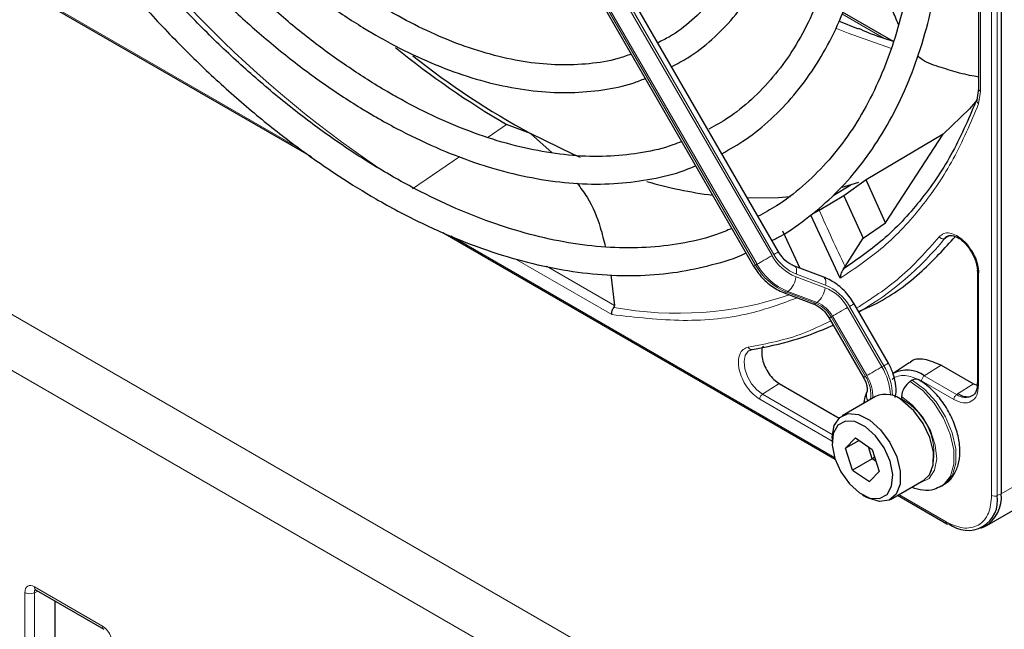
# Paper-space layout 'Blatt2' of a CAD drawing. Header units: millimetres. Extents: x 5 to 418, y 2 to 292.
# Tile 45 of 77: x 126 to 140, y 195 to 204. Entities that reach past the tile are written whole.
import ezdxf

# ---------------------------------------------------------------- set-up
doc = ezdxf.new("R2010")
doc.units = ezdxf.units.MM

psp = doc.layouts.new('Blatt2')

# ---------------------------------------------------------------- linework, layer by layer
at = {"color": 7, "linetype": 'Continuous', "lineweight": 18}
for p, q in [((139.953, 196.926), (139.953, 214.906)), ((140.034, 196.924), (140.034, 214.904)), ((104.718, 211.698), (138.914, 191.957)), ((138.567, 191.348), (104.371, 211.089)), ((139.793, 209.242), (139.793, 202.773)), ((131.978, 208.704), (136.774, 200.398)), ((136.802, 200.414), (132.006, 208.721)), ((131.741, 208.567), (136.537, 200.261)), ((136.557, 200.272), (131.761, 208.579)), ((123.762, 205.51), (129.932, 201.948)), ((138.392, 203.544), (137.785, 203.895)), ((139.793, 202.773), (139.765, 202.592)), ((132.933, 202.294), (132.663, 202.11)), ((132.254, 201.83), (131.572, 201.363)), ((132.123, 200.683), (137.68, 197.475)), ((139.355, 200.686), (139.271, 200.645)), ((134.455, 199.544), (133.048, 200.356)), ((136.537, 200.261), (136.557, 200.272)), ((134.494, 199.676), (133.511, 200.244)), ((137.548, 199.969), (137.127, 200.128)), ((139.764, 200.148), (139.764, 198.521)), ((137.122, 200.092), (137.542, 199.933)), ((137.005, 199.878), (136.985, 199.867)), ((136.985, 199.867), (137.406, 199.707)), ((137.426, 199.719), (137.005, 199.878)), ((137.406, 199.707), (137.426, 199.719)), ((137.868, 199.647), (138.364, 198.787)), ((138.392, 198.803), (137.896, 199.663)), ((137.65, 199.521), (137.63, 199.51)), ((137.63, 199.51), (138.127, 198.65)), ((138.147, 198.661), (137.65, 199.521)), ((138.392, 198.803), (138.364, 198.787)), ((138.979, 198.655), (139.222, 198.81)), ((136.88, 198.545), (136.637, 198.391)), ((139.406, 198.314), (138.939, 198.583)), ((139.446, 198.386), (138.979, 198.655)), ((139.689, 198.541), (139.446, 198.386)), ((137.645, 197.713), (136.597, 198.318)), ((137.647, 197.808), (136.637, 198.391)), ((140.466, 197.168), (140.09, 196.951)), ((138.611, 196.938), (139.293, 196.544)), ((140.09, 196.951), (140.034, 196.924)), ((126.099, 195.602), (127.082, 195.035)), ((125.958, 194.386), (125.958, 195.521)), ((126.146, 195.542), (126.096, 195.519)), ((126.096, 195.519), (126.096, 194.383))]:
    psp.add_line(p, q, dxfattribs=at)
at = {"color": 7, "linetype": 'Continuous', "lineweight": 25}
for p, q in [((140.09, 214.931), (140.09, 196.951)), ((139.764, 209.283), (139.764, 202.814)), ((136.868, 200.452), (132.072, 208.759)), ((131.712, 208.551), (136.508, 200.244)), ((123.744, 205.5), (130.102, 201.83)), ((138.533, 203.496), (137.796, 203.921)), ((138.024, 203.675), (137.74, 203.792)), ((139.764, 202.814), (139.739, 202.645)), ((133.277, 202.166), (132.933, 202.294)), ((133.277, 202.166), (133.59, 201.887)), ((139.253, 202.153), (138.135, 201.492)), ((138.415, 200.872), (139.253, 202.153)), ((137.658, 201.266), (137.917, 201.421)), ((137.917, 201.421), (137.784, 201.381)), ((138.135, 201.492), (137.816, 201.26)), ((138.026, 201.456), (137.917, 201.421)), ((138.415, 200.872), (138.135, 201.492)), ((137.816, 201.26), (137.457, 201.052)), ((137.816, 201.26), (138.095, 200.649)), ((137.761, 200.07), (137.337, 200.981)), ((138.095, 200.649), (138.415, 200.872)), ((132.008, 200.73), (137.688, 197.45)), ((136.925, 200.756), (137.178, 200.215)), ((137.833, 200.239), (138.095, 200.649)), ((139.271, 200.645), (139.314, 200.679)), ((134.443, 200.12), (134.494, 199.676)), ((137.522, 200.085), (137.101, 200.245)), ((137.808, 200.204), (137.833, 200.239)), ((139.747, 200.172), (139.747, 198.545)), ((136.948, 199.86), (137.368, 199.701)), ((138.458, 198.841), (137.962, 199.701)), ((138.035, 199.574), (138.039, 199.575)), ((137.602, 199.493), (138.098, 198.633)), ((138.76, 198.844), (138.527, 198.689)), ((139.222, 198.81), (139.689, 198.541)), ((136.88, 198.545), (137.744, 198.046)), ((138.805, 198.593), (138.776, 198.577)), ((139.745, 198.546), (139.744, 198.53)), ((139.689, 198.541), (139.744, 198.521)), ((138.271, 198.358), (137.79, 198.08)), ((138.649, 198.356), (138.649, 198.323)), ((137.645, 197.76), (137.645, 197.695)), ((137.982, 197.758), (137.84, 197.61)), ((138.034, 197.722), (137.84, 197.61)), ((137.982, 197.758), (138.226, 197.589)), ((137.941, 197.294), (137.84, 197.61)), ((138.224, 197.457), (138.169, 197.629)), ((138.226, 197.589), (138.327, 197.273)), ((138.224, 197.457), (137.941, 197.294)), ((138.224, 197.457), (138.259, 197.486)), ((138.281, 197.418), (138.224, 197.457)), ((137.941, 197.294), (138.185, 197.126)), ((138.185, 197.126), (138.327, 197.273)), ((138.49, 196.868), (138.971, 197.146)), ((139.226, 197.062), (139.255, 197.079)), ((138.083, 196.935), (138.14, 196.903)), ((138.593, 196.928), (139.305, 196.517)), ((139.883, 196.493), (140.259, 196.71)), ((139.796, 196.453), (139.851, 196.477)), ((126.12, 195.557), (127.103, 194.989)), ((126.397, 194.558), (126.397, 195.397))]:
    psp.add_line(p, q, dxfattribs=at)
at = {"color": 7, "linetype": 'Continuous', "lineweight": 18, "flags": 128}
for points in [[(137.706, 203.685), (137.878, 203.615), (138.504, 203.397)], [(136.774, 200.398), (136.747, 200.383), (136.718, 200.366), (136.688, 200.348), (136.658, 200.331), (136.628, 200.314), (136.601, 200.298), (136.577, 200.284), (136.557, 200.272)], [(136.868, 200.452), (136.866, 200.451), (136.858, 200.446), (136.844, 200.438), (136.825, 200.428), (136.802, 200.414)], [(136.537, 200.261), (136.522, 200.252), (136.512, 200.247), (136.508, 200.244), (136.508, 200.244)], [(137.102, 200.244), (137.109, 200.24), (137.12, 200.228), (137.127, 200.21), (137.131, 200.186), (137.131, 200.159), (137.127, 200.128)], [(137.522, 200.085), (137.53, 200.081), (137.54, 200.068), (137.548, 200.05), (137.551, 200.027), (137.552, 199.999), (137.548, 199.969)], [(137.962, 199.701), (137.959, 199.7), (137.951, 199.695), (137.938, 199.687), (137.919, 199.677), (137.896, 199.663)], [(137.868, 199.647), (137.841, 199.632), (137.812, 199.615), (137.782, 199.597), (137.751, 199.58), (137.722, 199.563), (137.694, 199.547), (137.67, 199.533), (137.65, 199.521)], [(137.63, 199.51), (137.615, 199.501), (137.605, 199.496), (137.602, 199.493), (137.602, 199.493)], [(136.637, 198.391), (136.553, 198.455), (136.477, 198.544), (136.418, 198.65), (136.381, 198.76), (136.371, 198.864), (136.387, 198.951), (136.43, 199.012), (136.452, 199.027)], [(138.458, 198.841), (138.456, 198.84), (138.448, 198.835), (138.434, 198.827), (138.415, 198.816), (138.392, 198.803)], [(138.364, 198.787), (138.338, 198.771), (138.309, 198.755), (138.278, 198.737), (138.248, 198.72), (138.218, 198.703), (138.191, 198.687), (138.167, 198.673), (138.147, 198.661)], [(138.127, 198.65), (138.112, 198.641), (138.102, 198.635), (138.098, 198.633), (138.098, 198.633)], [(138.776, 198.577), (138.955, 198.444), (139.12, 198.262), (139.256, 198.047), (139.354, 197.815), (139.406, 197.586), (139.407, 197.377), (139.357, 197.205), (139.26, 197.085), (139.225, 197.061)], [(139.255, 197.079), (139.288, 197.101), (139.385, 197.222), (139.435, 197.393), (139.434, 197.602), (139.383, 197.832), (139.285, 198.064), (139.148, 198.279), (138.984, 198.46), (138.805, 198.593)], [(138.915, 197.113), (138.928, 197.115), (139.048, 197.172), (139.127, 197.29), (139.158, 197.456), (139.137, 197.654), (139.067, 197.864), (138.953, 198.064), (138.809, 198.234), (138.649, 198.356)]]:
    psp.add_lwpolyline(points, dxfattribs=at)
at = {"color": 7, "linetype": 'Continuous', "lineweight": 25, "flags": 128}
for points in [[(139.751, 202.655), (139.634, 202.521), (139.253, 202.153)], [(134.003, 201.815), (133.902, 201.859), (133.277, 202.166)], [(137.042, 201.247), (136.87, 201.234), (136.419, 201.23)], [(138.971, 197.146), (139.052, 197.223), (139.108, 197.368), (139.11, 197.555), (139.06, 197.763), (138.962, 197.969), (138.827, 198.153), (138.669, 198.293)], [(137.645, 197.76), (137.645, 197.769), (137.674, 197.937), (137.754, 198.055), (137.876, 198.11), (138.026, 198.096), (138.189, 198.015)], [(138.126, 197.921), (137.975, 197.995), (137.836, 198.002), (137.727, 197.942), (137.661, 197.822), (137.646, 197.655), (137.684, 197.463), (137.77, 197.268), (137.894, 197.095), (138.04, 196.963), (138.192, 196.888), (138.331, 196.881), (138.44, 196.941), (138.506, 197.061), (138.521, 197.228), (138.483, 197.42), (138.397, 197.615), (138.273, 197.789), (138.126, 197.921)], [(138.189, 198.015), (138.346, 197.875), (138.481, 197.692), (138.579, 197.485), (138.629, 197.277), (138.627, 197.09), (138.572, 196.945), (138.47, 196.858), (138.332, 196.837), (138.173, 196.885), (138.14, 196.903)]]:
    psp.add_lwpolyline(points, dxfattribs=at)
at = {"color": 7, "linetype": 'Continuous', "lineweight": 18}
for centre, radius, start, end in [((140.471, 215.512), 16.731, 211.2645, 235.9261), ((166.804, 214.114), 32.122, 203.9922, 205.5913), ((135.775, 203.466), 4.493, 300.1451, 321.0957), ((137.381, 200.738), 0.696, 209.265, 248.105), ((137.37, 200.732), 0.651, 209.265, 248.105), ((137.32, 200.7), 0.898, 209.265, 248.105), ((137.34, 200.711), 0.898, 209.265, 248.105), ((136.793, 200.132), 0.331, 309.8792, 353.0863), ((135.409, 204.606), 5.043, 259.4514, 288.7224), ((136.96, 199.901), 0.0422, 252.5632, 306.0382), ((137.214, 199.973), 0.331, 309.8792, 353.0863), ((137.3, 199.329), 0.651, 29.265, 68.105), ((137.289, 199.323), 0.696, 29.265, 68.105), ((137.381, 199.741), 0.0421, 252.5043, 306.0437), ((137.239, 199.29), 0.449, 29.265, 68.105), ((137.259, 199.302), 0.449, 29.265, 68.105), ((137.634, 198.342), 0.855, 2.5052, 31.37), ((137.676, 198.363), 0.841, 0.5048, 31.5259), ((137.735, 198.392), 0.469, 350.6809, 33.3487), ((137.658, 198.359), 0.575, 357.6936, 31.7563), ((138.27, 198.375), 0.131, 157.4944, 216.7846), ((138.218, 197.533), 0.9, 343.1145, 61.3945), ((139.575, 198.56), 0.217, 233.4226, 298.1494), ((139.996, 197.009), 0.0932, 242.8052, 294.3071), ((139.321, 196.541), 0.0291, 173.0989, 235.5889), ((126.147, 195.596), 0.0482, 172.9554, 235.7325), ((126.029, 195.658), 0.155, 242.7384, 295.5295), ((127.13, 195.029), 0.0483, 172.9665, 235.6198)]:
    psp.add_arc(centre, radius, start, end, dxfattribs=at)
at = {"color": 7, "linetype": 'Continuous', "lineweight": 25}
for centre, radius, start, end in [((139.232, 213.095), 12.503, 230.7772, 239.7474), ((138.993, 212.7), 11.985, 231.7495, 241.5137), ((136.752, 207.667), 6.45, 253.885, 262.5408), ((135.774, 203.56), 4.576, 279.0364, 294.3423), ((138.728, 198.328), 0.413, 52.4372, 119.1266), ((138.926, 198.343), 0.277, 122.6055, 177.3945), ((138.857, 198.524), 0.0863, 64.0394, 127.2538), ((138.42, 198.018), 0.371, 47.7082, 113.6401), ((139.606, 196.854), 0.434, 230.7967, 9.214), ((139.613, 196.894), 0.481, 299.7173, 6.7628), ((139.317, 196.542), 0.0279, 244.1059, 300.3461)]:
    psp.add_arc(centre, radius, start, end, dxfattribs=at)
at = {"color": 7, "linetype": 'Continuous', "lineweight": 18}
for centre, major_axis, ratio, start_param, end_param in [((126.1, 195.439), (-0.1, 0.174), 0.575802, 5.499237, 7.067295), ((126.17, 195.479), (-0.0581, 0.0827), 0.569649, 6.163641, 7.016731), ((127.082, 194.872), (-0.1, 0.173), 0.578965, 3.928442, 5.496499)]:
    psp.add_ellipse(centre, major_axis=major_axis, ratio=ratio, start_param=start_param, end_param=end_param, dxfattribs=at)
at = {"color": 7, "linetype": 'Continuous', "lineweight": 25}
for points, knots in [([(136.773, 200.616), (136.796, 200.627), (136.969, 200.71), (137.263, 200.918), (137.65, 201.241), (137.998, 201.621), (138.308, 202.048), (138.579, 202.523), (138.809, 203.043), (138.996, 203.605), (139.139, 204.205), (139.238, 204.841), (139.292, 205.509), (139.3, 206.205), (139.263, 206.925), (139.181, 207.664), (139.055, 208.419), (138.885, 209.186), (138.672, 209.961), (138.418, 210.739), (138.124, 211.516), (137.791, 212.287), (137.431, 213.036), (137.165, 213.519), (137.036, 213.753)], [0, 0, 0, 0, 0.007022, 0.053817, 0.1006, 0.147436, 0.194392, 0.241503, 0.288773, 0.336184, 0.383702, 0.431293, 0.478928, 0.526583, 0.57424, 0.62189, 0.669527, 0.71715, 0.764759, 0.812355, 0.859941, 0.907518, 0.955089, 1, 1, 1, 1]), ([(136.688, 213.552), (136.713, 213.51), (136.879, 213.227), (137.155, 212.687), (137.511, 211.937), (137.828, 211.177), (138.107, 210.415), (138.345, 209.653), (138.543, 208.897), (138.698, 208.151), (138.81, 207.419), (138.878, 206.705), (138.902, 206.014), (138.882, 205.35), (138.818, 204.716), (138.712, 204.116), (138.563, 203.553), (138.372, 203.031), (138.142, 202.551), (137.872, 202.117), (137.565, 201.73), (137.221, 201.395), (136.89, 201.137), (136.662, 201.014), (136.572, 200.966)], [0, 0, 0, 0, 0.008469, 0.056451, 0.10443, 0.152403, 0.200367, 0.248319, 0.296256, 0.344176, 0.392077, 0.439959, 0.487821, 0.535666, 0.5835, 0.631333, 0.679178, 0.72706, 0.775013, 0.82308, 0.871307, 0.919731, 0.968362, 1, 1, 1, 1]), ([(136.048, 201.872), (136.165, 201.938), (136.417, 202.081), (136.765, 202.367), (137.097, 202.712), (137.391, 203.109), (137.646, 203.552), (137.859, 204.04), (138.03, 204.57), (138.156, 205.139), (138.238, 205.742), (138.275, 206.376), (138.266, 207.036), (138.212, 207.718), (138.113, 208.418), (137.97, 209.131), (137.784, 209.854), (137.556, 210.58), (137.288, 211.307), (136.98, 212.029), (136.656, 212.707), (136.419, 213.136), (136.31, 213.334)], [0, 0, 0, 0, 0.0428388, 0.0928269, 0.1428555, 0.1930222, 0.2433853, 0.2939563, 0.34471, 0.395602, 0.4465849, 0.4976182, 0.5486722, 0.5997233, 0.6507613, 0.7017819, 0.7527842, 0.8037694, 0.8547399, 0.9056985, 0.9566489, 1, 1, 1, 1]), ([(135.962, 213.133), (136.047, 212.981), (136.26, 212.602), (136.562, 211.98), (136.87, 211.274), (137.138, 210.564), (137.367, 209.853), (137.555, 209.148), (137.7, 208.452), (137.803, 207.771), (137.861, 207.109), (137.876, 206.47), (137.847, 205.859), (137.774, 205.279), (137.659, 204.734), (137.502, 204.229), (137.304, 203.765), (137.068, 203.346), (136.794, 202.973), (136.482, 202.651), (136.171, 202.398), (135.952, 202.278), (135.86, 202.228)], [0, 0, 0, 0, 0.034641, 0.086177, 0.137706, 0.189224, 0.240727, 0.292212, 0.343673, 0.39511, 0.44652, 0.497904, 0.549267, 0.600618, 0.651971, 0.70335, 0.754795, 0.806361, 0.858115, 0.910117, 0.962397, 1, 1, 1, 1]), ([(135.321, 203.131), (135.401, 203.173), (135.609, 203.282), (135.909, 203.519), (136.221, 203.834), (136.494, 204.201), (136.728, 204.614), (136.921, 205.071), (137.071, 205.57), (137.176, 206.106), (137.236, 206.676), (137.251, 207.274), (137.22, 207.897), (137.144, 208.539), (137.024, 209.196), (136.86, 209.863), (136.654, 210.535), (136.408, 211.207), (136.121, 211.874), (135.847, 212.446), (135.655, 212.786), (135.583, 212.914)], [0, 0, 0, 0, 0.033446, 0.087411, 0.141399, 0.195552, 0.249964, 0.304656, 0.359593, 0.414709, 0.469936, 0.525219, 0.580517, 0.635803, 0.691067, 0.746307, 0.801523, 0.856719, 0.911899, 0.967067, 1, 1, 1, 1]), ([(135.236, 212.714), (135.288, 212.623), (135.459, 212.324), (135.714, 211.801), (135.999, 211.151), (136.244, 210.496), (136.45, 209.842), (136.614, 209.194), (136.736, 208.557), (136.815, 207.936), (136.849, 207.337), (136.84, 206.763), (136.788, 206.219), (136.692, 205.71), (136.556, 205.239), (136.378, 204.809), (136.162, 204.424), (135.909, 204.085), (135.618, 203.797), (135.355, 203.593), (135.178, 203.506), (135.121, 203.478)], [0, 0, 0, 0, 0.024429, 0.080222, 0.136006, 0.191775, 0.247522, 0.303242, 0.358931, 0.414583, 0.470198, 0.525779, 0.581336, 0.636887, 0.69246, 0.748108, 0.803911, 0.859965, 0.916367, 0.973159, 1, 1, 1, 1]), ([(134.736, 203.314), (134.672, 203.291), (134.481, 203.221), (134.131, 203.167), (133.693, 203.148), (133.235, 203.188), (132.76, 203.285), (132.273, 203.437), (131.786, 203.641), (131.44, 203.82), (131.173, 203.972), (130.897, 204.139), (130.475, 204.426), (129.978, 204.815), (129.489, 205.249), (129.014, 205.725), (128.555, 206.238), (128.115, 206.785), (127.701, 207.364), (127.409, 207.803), (127.266, 208.054), (127.242, 208.097)], [0, 0, 0, 0, 0.031219, 0.093709, 0.155812, 0.217519, 0.278913, 0.340099, 0.401169, 0.458925, 0.466609, 0.498605, 0.559596, 0.620625, 0.681681, 0.742768, 0.803883, 0.865022, 0.92618, 0.987351, 1, 1, 1, 1]), ([(126.897, 207.898), (126.948, 207.81), (127.122, 207.51), (127.452, 207.02), (127.881, 206.433), (128.336, 205.878), (128.812, 205.357), (129.305, 204.874), (129.811, 204.434), (130.328, 204.038), (130.739, 203.765), (131.069, 203.569), (131.4, 203.387), (131.843, 203.177), (132.364, 202.983), (132.878, 202.846), (133.379, 202.767), (133.864, 202.747), (134.327, 202.789), (134.687, 202.861), (134.882, 202.938), (134.94, 202.961)], [0, 0, 0, 0, 0.024893, 0.0846812, 0.1444768, 0.2042859, 0.2641149, 0.3239696, 0.3838555, 0.443777, 0.5037362, 0.5251768, 0.5567848, 0.6167854, 0.676812, 0.7368027, 0.796699, 0.8564237, 0.9158939, 0.9750476, 1, 1, 1, 1]), ([(135.466, 202.05), (135.424, 202.032), (135.247, 201.958), (134.904, 201.883), (134.442, 201.827), (133.955, 201.833), (133.451, 201.895), (132.932, 202.013), (132.401, 202.187), (131.87, 202.412), (131.482, 202.612), (131.179, 202.784), (130.867, 202.972), (130.408, 203.281), (129.867, 203.696), (129.334, 204.156), (128.813, 204.659), (128.307, 205.201), (127.82, 205.778), (127.355, 206.388), (126.915, 207.02), (126.647, 207.459), (126.514, 207.677)], [0, 0, 0, 0, 0.017316, 0.07398, 0.130407, 0.186548, 0.242429, 0.298112, 0.353664, 0.409142, 0.461634, 0.472322, 0.501413, 0.556837, 0.61229, 0.667762, 0.723255, 0.77877, 0.834303, 0.889852, 0.945412, 1, 1, 1, 1]), ([(126.17, 207.478), (126.199, 207.428), (126.359, 207.147), (126.681, 206.656), (127.134, 206.01), (127.616, 205.395), (128.118, 204.812), (128.64, 204.265), (129.178, 203.758), (129.729, 203.293), (130.288, 202.875), (130.727, 202.588), (131.078, 202.38), (131.428, 202.186), (131.906, 201.956), (132.47, 201.737), (133.026, 201.575), (133.57, 201.471), (134.1, 201.425), (134.611, 201.438), (135.098, 201.513), (135.451, 201.602), (135.632, 201.682), (135.669, 201.698)], [0, 0, 0, 0, 0.011961, 0.066529, 0.121102, 0.175682, 0.230275, 0.284884, 0.339513, 0.394165, 0.448844, 0.503549, 0.521416, 0.550246, 0.604978, 0.659732, 0.714464, 0.769138, 0.823706, 0.878111, 0.932303, 0.986256, 1, 1, 1, 1]), ([(136.193, 200.79), (136.124, 200.761), (135.909, 200.67), (135.517, 200.577), (135.022, 200.51), (134.504, 200.504), (133.967, 200.553), (133.414, 200.66), (132.848, 200.823), (132.272, 201.041), (131.734, 201.292), (131.287, 201.535), (130.839, 201.804), (130.346, 202.133), (129.765, 202.571), (129.191, 203.056), (128.628, 203.583), (128.079, 204.151), (127.548, 204.756), (127.037, 205.394), (126.55, 206.062), (126.133, 206.685), (125.891, 207.092), (125.792, 207.26)], [0, 0, 0, 0, 0.0246488, 0.0767892, 0.1287567, 0.1805134, 0.2320706, 0.2834677, 0.3347517, 0.3859651, 0.4371411, 0.4763653, 0.5032221, 0.5543727, 0.6055447, 0.6567312, 0.707934, 0.7591529, 0.8103864, 0.8616325, 0.9128886, 0.9641519, 1, 1, 1, 1]), ([(125.446, 207.06), (125.501, 206.966), (125.697, 206.626), (126.067, 206.061), (126.553, 205.371), (127.066, 204.711), (127.601, 204.082), (128.156, 203.49), (128.727, 202.936), (129.312, 202.424), (129.907, 201.957), (130.484, 201.555), (130.969, 201.256), (131.455, 200.987), (131.966, 200.737), (132.568, 200.496), (133.164, 200.311), (133.749, 200.183), (134.319, 200.113), (134.872, 200.102), (135.406, 200.149), (135.911, 200.261), (136.243, 200.358), (136.396, 200.433), (136.399, 200.434)], [0, 0, 0, 0, 0.0194304, 0.0699358, 0.1204444, 0.1709591, 0.2214829, 0.2720186, 0.3225689, 0.3731362, 0.4237225, 0.4743289, 0.518625, 0.5452945, 0.5959312, 0.6465848, 0.697225, 0.7478274, 0.7983596, 0.8487824, 0.8990567, 0.9491547, 0.9990729, 1, 1, 1, 1]), ([(138.604, 203.741), (138.575, 203.811), (138.468, 204.069), (138.309, 204.479), (138.174, 204.822), (138.112, 204.98)], [0, 0, 0, 0, 0.167827, 0.617148, 1, 1, 1, 1]), ([(138.533, 203.496), (138.413, 203.534), (138.246, 203.587), (138.075, 203.662), (138.027, 203.683)], [0, 0, 0, 0, 0.7191645, 1, 1, 1, 1]), ([(139.764, 202.982), (139.678, 202.997), (139.524, 203.024), (139.225, 203.12), (138.992, 203.191), (138.903, 203.267), (138.88, 203.286)], [0, 0, 0, 0, 0.3510215, 0.6268323, 0.9026763, 1, 1, 1, 1]), ([(139.747, 202.676), (139.634, 202.411), (139.408, 201.88), (138.955, 201.211), (138.43, 200.634), (138.016, 200.347), (137.808, 200.204)], [0, 0, 0, 0, 0.25, 0.5, 0.75, 1, 1, 1, 1]), ([(133.952, 201.447), (134.003, 201.379), (134.154, 201.176), (134.28, 200.863), (134.339, 200.619), (134.361, 200.526)], [0, 0, 0, 0, 0.236848, 0.707404, 1, 1, 1, 1]), ([(137.457, 201.052), (137.447, 201.047), (137.427, 201.035), (137.392, 201.014), (137.36, 200.995), (137.345, 200.985), (137.337, 200.981)], [0, 0, 0, 0, 0.2437013, 0.4950292, 0.7494664, 1, 1, 1, 1]), ([(139.283, 200.651), (139.286, 200.655), (139.3, 200.678), (139.334, 200.688), (139.379, 200.694), (139.408, 200.681), (139.411, 200.68)], [0, 0, 0, 0, 0.101721, 0.548341, 0.956682, 1, 1, 1, 1]), ([(138.03, 199.59), (138.116, 199.627), (138.45, 199.773), (138.926, 200.126), (139.271, 200.501), (139.428, 200.672)], [0, 0, 0, 0, 0.158006, 0.617078, 1, 1, 1, 1]), ([(139.411, 200.68), (139.43, 200.673), (139.466, 200.66), (139.524, 200.618), (139.594, 200.552), (139.637, 200.488), (139.664, 200.447)], [0, 0, 0, 0, 0.222303, 0.428847, 0.6342, 1, 1, 1, 1]), ([(137.101, 200.245), (137.082, 200.253), (137.025, 200.278), (136.939, 200.346), (136.89, 200.42), (136.868, 200.452)], [0, 0, 0, 0, 0.2165509, 0.6516994, 1, 1, 1, 1]), ([(139.65, 200.486), (139.668, 200.457), (139.713, 200.387), (139.755, 200.266), (139.761, 200.186), (139.764, 200.148)], [0, 0, 0, 0, 0.269282, 0.644249, 1, 1, 1, 1]), ([(139.664, 200.447), (139.686, 200.403), (139.717, 200.342), (139.739, 200.256), (139.748, 200.206), (139.746, 200.178), (139.745, 200.172)], [0, 0, 0, 0, 0.4603279, 0.6390243, 0.9192712, 1, 1, 1, 1]), ([(136.508, 200.244), (136.531, 200.209), (136.594, 200.109), (136.73, 199.975), (136.863, 199.894), (136.937, 199.865), (136.948, 199.86)], [0, 0, 0, 0, 0.209643, 0.585012, 0.93779, 1, 1, 1, 1]), ([(137.808, 200.204), (137.802, 200.195), (137.789, 200.176), (137.776, 200.145), (137.765, 200.11), (137.762, 200.085), (137.761, 200.07)], [0, 0, 0, 0, 0.225347, 0.424761, 0.651647, 1, 1, 1, 1]), ([(139.747, 200.172), (139.747, 200.176), (139.748, 200.183), (139.755, 200.189), (139.759, 200.192)], [0, 0, 0, 0, 0.569442, 1, 1, 1, 1]), ([(137.962, 199.701), (137.939, 199.737), (137.876, 199.837), (137.74, 199.971), (137.607, 200.051), (137.533, 200.081), (137.522, 200.085)], [0, 0, 0, 0, 0.209643, 0.585012, 0.93779, 1, 1, 1, 1]), ([(137.368, 199.701), (137.387, 199.693), (137.444, 199.668), (137.531, 199.599), (137.58, 199.526), (137.602, 199.493)], [0, 0, 0, 0, 0.216551, 0.651699, 1, 1, 1, 1]), ([(134.455, 199.544), (134.454, 199.554), (134.453, 199.572), (134.459, 199.601), (134.469, 199.626), (134.48, 199.642), (134.485, 199.649)], [0, 0, 0, 0, 0.2931583, 0.502984, 0.7624143, 1, 1, 1, 1]), ([(134.485, 199.649), (134.487, 199.651), (134.49, 199.655), (134.494, 199.665), (134.494, 199.671), (134.494, 199.676)], [0, 0, 0, 0, 0.215521, 0.448109, 1, 1, 1, 1]), ([(136.456, 199.024), (136.462, 199.031), (136.469, 199.038), (136.482, 199.037), (136.483, 199.037)], [0, 0, 0, 0, 0.937638, 1, 1, 1, 1]), ([(136.646, 199.085), (136.645, 199.083), (136.629, 199.062), (136.623, 198.997), (136.631, 198.898), (136.668, 198.791), (136.725, 198.69), (136.798, 198.601), (136.852, 198.564), (136.88, 198.545)], [0, 0, 0, 0, 0.017335, 0.181112, 0.34489, 0.508667, 0.672445, 0.836222, 1, 1, 1, 1]), ([(138.556, 198.345), (138.557, 198.347), (138.574, 198.397), (138.572, 198.512), (138.54, 198.68), (138.485, 198.789), (138.458, 198.841)], [0, 0, 0, 0, 0.017909, 0.337807, 0.681883, 1, 1, 1, 1]), ([(139.222, 198.81), (139.141, 198.844), (138.979, 198.913), (138.817, 198.903), (138.768, 198.844), (138.764, 198.839)], [0, 0, 0, 0, 0.477715, 0.955431, 1, 1, 1, 1]), ([(138.098, 198.633), (138.107, 198.616), (138.129, 198.576), (138.148, 198.514), (138.154, 198.461), (138.151, 198.43), (138.149, 198.427), (138.148, 198.426)], [0, 0, 0, 0, 0.176806, 0.422684, 0.629977, 0.82324, 1, 1, 1, 1]), ([(139.252, 197.083), (139.265, 197.089), (139.327, 197.116), (139.407, 197.215), (139.477, 197.367), (139.501, 197.552), (139.481, 197.76), (139.414, 197.981), (139.305, 198.196), (139.162, 198.388), (139.02, 198.522), (138.927, 198.581), (138.895, 198.602)], [0, 0, 0, 0, 0.026719, 0.130406, 0.233093, 0.341968, 0.458235, 0.577095, 0.695696, 0.814546, 0.93457, 1, 1, 1, 1]), ([(139.747, 198.545), (139.747, 198.549), (139.749, 198.558), (139.757, 198.565), (139.762, 198.568)], [0, 0, 0, 0, 0.482349, 1, 1, 1, 1]), ([(138.148, 198.426), (138.133, 198.392), (138.11, 198.341), (138.105, 198.282), (138.103, 198.261)], [0, 0, 0, 0, 0.65039, 1, 1, 1, 1]), ([(139.744, 198.53), (139.744, 198.516), (139.744, 198.476), (139.725, 198.424), (139.703, 198.384), (139.682, 198.375), (139.675, 198.372)], [0, 0, 0, 0, 0.159392, 0.488478, 0.845441, 1, 1, 1, 1]), ([(139.675, 198.372), (139.664, 198.364), (139.636, 198.345), (139.568, 198.351), (139.507, 198.37), (139.478, 198.391), (139.475, 198.392)], [0, 0, 0, 0, 0.262672, 0.654294, 0.975605, 1, 1, 1, 1]), ([(138.798, 197.046), (138.852, 197.029), (138.96, 196.996), (139.109, 197.005), (139.188, 197.048), (139.221, 197.066)], [0, 0, 0, 0, 0.3742126, 0.7437333, 1, 1, 1, 1]), ([(126.107, 195.562), (126.107, 195.562), (126.108, 195.563), (126.116, 195.559), (126.12, 195.557)], [0, 0, 0, 0, 0.511658, 1, 1, 1, 1])]:
    psp.add_open_spline(points, degree=3, knots=knots, dxfattribs=at)
at = {"color": 7, "linetype": 'Continuous', "lineweight": 18}
for points, knots in [([(139.793, 202.773), (139.786, 202.779), (139.77, 202.791), (139.762, 202.806), (139.764, 202.814), (139.764, 202.814)], [0, 0, 0, 0, 0.494509, 0.989018, 1, 1, 1, 1]), ([(139.765, 202.592), (139.65, 202.32), (139.417, 201.775), (138.948, 201.089), (138.405, 200.501), (137.975, 200.213), (137.761, 200.07)], [0, 0, 0, 0, 0.2492685, 0.5, 0.7507315, 1, 1, 1, 1]), ([(139.765, 202.592), (139.761, 202.597), (139.753, 202.606), (139.743, 202.625), (139.738, 202.645), (139.74, 202.664), (139.745, 202.673), (139.747, 202.676)], [0, 0, 0, 0, 0.185198, 0.353278, 0.637072, 0.852757, 1, 1, 1, 1]), ([(139.195, 200.668), (139.215, 200.687), (139.256, 200.724), (139.345, 200.729), (139.445, 200.695), (139.543, 200.622), (139.614, 200.549), (139.643, 200.497), (139.65, 200.486)], [0, 0, 0, 0, 0.18501, 0.380014, 0.575018, 0.760028, 0.945038, 1, 1, 1, 1]), ([(137.999, 199.637), (138.213, 199.775), (138.652, 200.057), (139.011, 200.461), (139.195, 200.668)], [0, 0, 0, 0, 0.487221, 1, 1, 1, 1]), ([(139.195, 200.668), (139.2, 200.663), (139.21, 200.652), (139.231, 200.642), (139.253, 200.638), (139.265, 200.643), (139.271, 200.645)], [0, 0, 0, 0, 0.25, 0.5, 0.75, 1, 1, 1, 1]), ([(139.764, 200.148), (139.76, 200.151), (139.75, 200.158), (139.745, 200.167), (139.747, 200.172), (139.747, 200.172)], [0, 0, 0, 0, 0.4834986, 0.9669972, 1, 1, 1, 1]), ([(137.141, 199.787), (136.918, 199.705), (136.404, 199.515), (135.501, 199.424), (134.803, 199.504), (134.455, 199.544)], [0, 0, 0, 0, 0.277222, 0.638797, 1, 1, 1, 1]), ([(136.43, 199.072), (136.703, 199.125), (137.124, 199.206), (137.494, 199.391), (137.624, 199.455)], [0, 0, 0, 0, 0.6484387, 1, 1, 1, 1]), ([(136.597, 198.318), (136.565, 198.34), (136.498, 198.386), (136.408, 198.494), (136.338, 198.619), (136.295, 198.747), (136.283, 198.869), (136.302, 198.972), (136.352, 199.047), (136.405, 199.064), (136.43, 199.072)], [0, 0, 0, 0, 0.121713, 0.25, 0.378287, 0.5, 0.621713, 0.75, 0.878287, 1, 1, 1, 1]), ([(136.493, 199.041), (136.487, 199.039), (136.476, 199.035), (136.457, 199.04), (136.441, 199.052), (136.434, 199.065), (136.43, 199.072)], [0, 0, 0, 0, 0.25, 0.5, 0.75, 1, 1, 1, 1]), ([(138.939, 198.583), (138.867, 198.616), (138.755, 198.667), (138.622, 198.66), (138.55, 198.64), (138.519, 198.612), (138.512, 198.606)], [0, 0, 0, 0, 0.446228, 0.68644, 0.93175, 1, 1, 1, 1]), ([(138.939, 198.583), (138.94, 198.59), (138.941, 198.603), (138.95, 198.624), (138.963, 198.643), (138.974, 198.651), (138.979, 198.655)], [0, 0, 0, 0, 0.249992, 0.499995, 0.749997, 1, 1, 1, 1]), ([(139.764, 198.521), (139.76, 198.524), (139.75, 198.531), (139.745, 198.54), (139.747, 198.545), (139.747, 198.545)], [0, 0, 0, 0, 0.4835134, 0.9670269, 1, 1, 1, 1]), ([(139.764, 198.521), (139.759, 198.47), (139.748, 198.367), (139.665, 198.278), (139.547, 198.251), (139.453, 198.293), (139.406, 198.314)], [0, 0, 0, 0, 0.25, 0.499999, 0.75, 1, 1, 1, 1]), ([(139.293, 196.544), (139.376, 196.507), (139.503, 196.448), (139.657, 196.455), (139.763, 196.492), (139.848, 196.565), (139.931, 196.695), (139.944, 196.835), (139.953, 196.926)], [0, 0, 0, 0, 0.239457, 0.368361, 0.5, 0.631639, 0.760543, 1, 1, 1, 1])]:
    psp.add_open_spline(points, degree=3, knots=knots, dxfattribs=at)
for points in [[(136.597, 198.318), (136.597, 198.325), (136.599, 198.338), (136.608, 198.359), (136.621, 198.378), (136.632, 198.387), (136.637, 198.391)], [(139.406, 198.314), (139.406, 198.32), (139.408, 198.333), (139.417, 198.354), (139.43, 198.374), (139.441, 198.382), (139.446, 198.386)]]:
    psp.add_open_spline(points, degree=3, dxfattribs=at)

doc.saveas('drawing.dxf')
